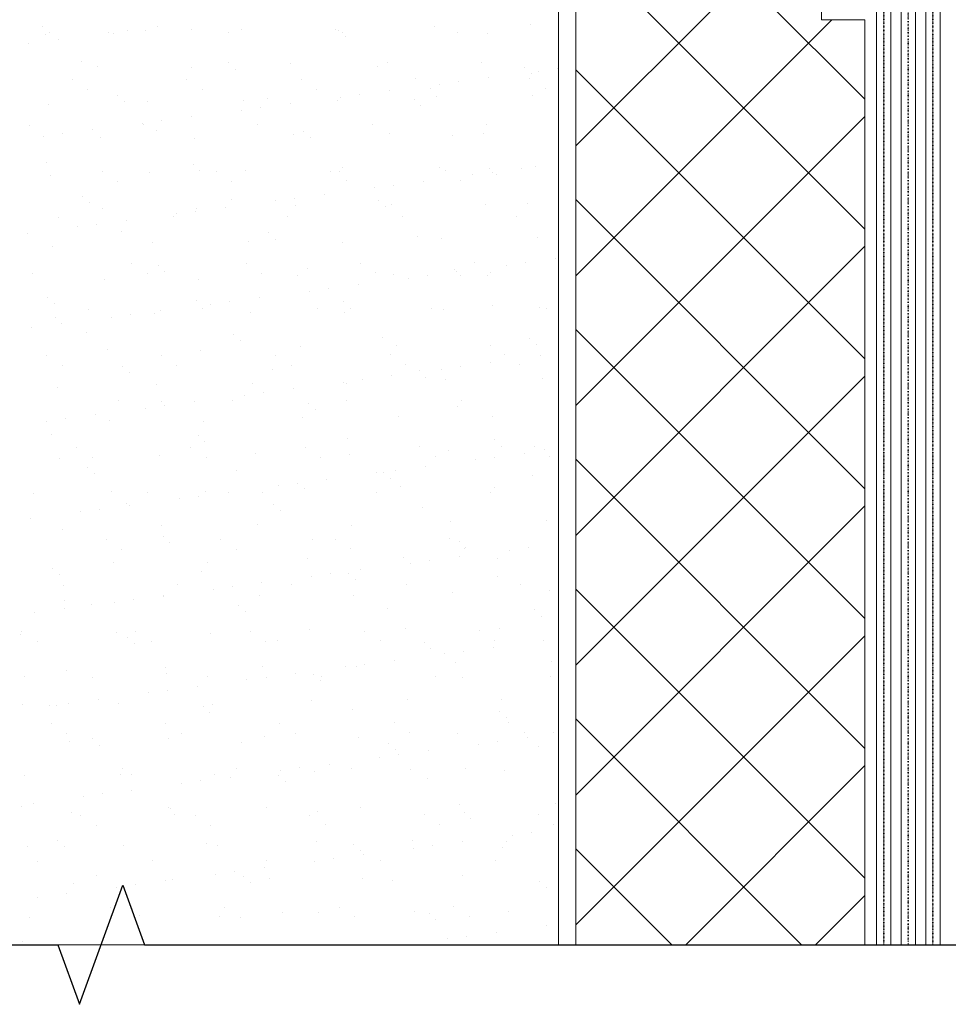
# Model space of a CAD drawing. Header units: millimetres. Extents: x 376598 to 1249954, y -318491 to -22134.
# Tile 65 of 256: x 510053 to 513264, y -158447 to -155041. Entities that reach past the tile are written whole.
import ezdxf

# ---------------------------------------------------------------- set-up
doc = ezdxf.new("R2010")
doc.units = ezdxf.units.MM
for name, pattern in [('пунктирнаяX2', [12.7, 0, -12.7]), ('Штрих-пунктирная', [20, 7.5, -2, 1, -2, 7.5]), ('штриховая 50', [1, 0.5, -0.5])]:
    doc.linetypes.add(name, pattern=pattern)
doc.layers.add('TN-Геотекстиль иглопробивной', color=252, linetype='Штрих-пунктирная', lineweight=9)
doc.layers.add('TN-ГИДРОИЗОЛЯЦИЯ БИТУМАЯ нижняя', color=173, linetype='Continuous', lineweight=9)

msp = doc.modelspace()

# ---------------------------------------------------------------- linework, layer by layer
at = {"lineweight": 15}
for p, q in [((511916.2, -158240.6), (511916.2, -153941.3)), ((507145.1, -158240.6), (511916.2, -158240.6))]:
    msp.add_line(p, q, dxfattribs=at)
at = {"lineweight": 20}
for p, q in [((511976.2, -153981.3), (511976.2, -158240.6)), ((512826.2, -155041.3), (512826.2, -154683.4)), ((512976.2, -155041.3), (512826.2, -155041.3)), ((512976.2, -158240.6), (512976.2, -155041.3))]:
    msp.add_line(p, q, dxfattribs=at)
at = {"linetype": 'Continuous', "lineweight": 9, "transparency": 33554559}
for p, q in [((512976.2, -155316.4), (511976.2, -154316.4)), ((511976.2, -155477.7), (512798.3, -154655.6)), ((512976.2, -155765.4), (511976.2, -154765.4)), ((511976.2, -155926.7), (512861.6, -155041.3)), ((512976.2, -156214.4), (511976.2, -155214.4)), ((511976.2, -156375.8), (512976.2, -155375.8)), ((512976.2, -156663.4), (511976.2, -155663.4)), ((511976.2, -156824.8), (512976.2, -155824.8)), ((512976.2, -157112.4), (511976.2, -156112.4)), ((511976.2, -157273.8), (512976.2, -156273.8)), ((512976.2, -157561.4), (511976.2, -156561.4)), ((511976.2, -157722.8), (512976.2, -156722.8)), ((512976.2, -158010.4), (511976.2, -157010.4)), ((511976.2, -158171.8), (512976.2, -157171.8)), ((512757.3, -158240.6), (511976.2, -157459.5)), ((512356.3, -158240.6), (512976.2, -157620.8)), ((512308.3, -158240.6), (511976.2, -157908.5)), ((512805.4, -158240.6), (512976.2, -158069.8))]:
    msp.add_line(p, q, dxfattribs=at)
at = {"linetype": 'Continuous', "lineweight": 9, "transparency": 33554687}
for p, q in [((510132.6, -155063), (510132.6, -155063)), ((510530.4, -155063.3), (510530.4, -155063.3)), ((511487.4, -155063.4), (511487.4, -155063.4)), ((511819.8, -155059.2), (511819.8, -155059.2)), ((510144, -155090.8), (510144, -155090.8)), ((510156, -155084.5), (510156, -155084.5)), ((510361.1, -155085.6), (510361.1, -155085.6)), ((510379.1, -155087), (510379.1, -155087)), ((510427.2, -155076.9), (510427.2, -155076.9)), ((510487, -155078.5), (510487, -155078.5)), ((510648.3, -155074.3), (510648.3, -155074.3)), ((510774.6, -155086.3), (510774.6, -155086.3)), ((510819.5, -155074.2), (510819.5, -155074.2)), ((511144.3, -155075.8), (511144.3, -155075.8)), ((511156.5, -155078.6), (511156.5, -155078.6)), ((511170.1, -155085.6), (511170.1, -155085.6)), ((511565.6, -155084.9), (511565.6, -155084.9)), ((511672.1, -155089.8), (511672.1, -155089.8)), ((510085.3, -155121.9), (510085.3, -155121.9)), ((510188.6, -155108.3), (510188.6, -155108.3)), ((511179.9, -155100.1), (511179.9, -155100.1)), ((510266.5, -155185.7), (510266.5, -155185.7)), ((510774.7, -155190.1), (510774.7, -155190.1)), ((510991.2, -155193.3), (510991.2, -155193.3)), ((511323.6, -155189.1), (511323.6, -155189.1)), ((511648.5, -155190.6), (511648.5, -155190.6)), ((510323.3, -155204.1), (510323.3, -155204.1)), ((510648.2, -155205.7), (510648.2, -155205.7)), ((510798.1, -155211.5), (510798.1, -155211.5)), ((511290.4, -155201.3), (511290.4, -155201.3)), ((511798.6, -155205.7), (511798.6, -155205.7)), ((511822, -155227.1), (511822, -155227.1)), ((511845.6, -155219), (511845.6, -155219)), ((511911.7, -155210.3), (511911.7, -155210.3)), ((510235.3, -155248.1), (510235.3, -155248.1)), ((510630.8, -155247.4), (510630.8, -155247.4)), ((511026.3, -155246.7), (511026.3, -155246.7)), ((511421.8, -155245.9), (511421.8, -155245.9)), ((511503.7, -155264), (511503.7, -155264)), ((511569.8, -155255.3), (511569.8, -155255.3)), ((511673.1, -155241.7), (511673.1, -155241.7)), ((511817.3, -155245.2), (511817.3, -155245.2)), ((510288.9, -155282.2), (510288.9, -155282.2)), ((510392.9, -155301.5), (510392.9, -155301.5)), ((510684.4, -155281.5), (510684.4, -155281.5)), ((511079.9, -155280.8), (511079.9, -155280.8)), ((511228, -155300.3), (511228, -155300.3)), ((511331.2, -155286.7), (511331.2, -155286.7)), ((511475.4, -155280.1), (511475.4, -155280.1)), ((511870.9, -155279.3), (511870.9, -155279.3)), ((510152, -155335.6), (510152, -155335.6)), ((510416.3, -155323), (510416.3, -155323)), ((510495, -155323.2), (510495, -155323.2)), ((510827.5, -155319), (510827.5, -155319)), ((510908.6, -155312.8), (510908.6, -155312.8)), ((510989.4, -155331.7), (510989.4, -155331.7)), ((511152.3, -155320.5), (511152.3, -155320.5)), ((511161.9, -155309), (511161.9, -155309)), ((511416.8, -155317.1), (511416.8, -155317.1)), ((511495.4, -155308.2), (511495.4, -155308.2)), ((511827.8, -155303.9), (511827.8, -155303.9)), ((510820, -155354), (510820, -155354)), ((510886.1, -155345.3), (510886.1, -155345.3)), ((511440.2, -155338.6), (511440.2, -155338.6)), ((510478.2, -155399), (510478.2, -155399)), ((510544.3, -155390.3), (510544.3, -155390.3)), ((510647.5, -155376.7), (510647.5, -155376.7)), ((510877.2, -155404.3), (510877.2, -155404.3)), ((511272.7, -155403.6), (511272.7, -155403.6)), ((511668.2, -155402.9), (511668.2, -155402.9)), ((510086.2, -155405.8), (510086.2, -155405.8)), ((510202.4, -155435.3), (510202.4, -155435.3)), ((510305.7, -155421.7), (510305.7, -155421.7)), ((510481.7, -155405), (510481.7, -155405)), ((510526.8, -155424.2), (510526.8, -155424.2)), ((510999.2, -155438), (510999.2, -155438)), ((511035, -155428.6), (511035, -155428.6)), ((511331.6, -155433.8), (511331.6, -155433.8)), ((511656.5, -155435.3), (511656.5, -155435.3)), ((510136.3, -155444), (510136.3, -155444)), ((510331.3, -155448.8), (510331.3, -155448.8)), ((510656.2, -155450.4), (510656.2, -155450.4)), ((511058.4, -155450.1), (511058.4, -155450.1)), ((511550.7, -155439.8), (511550.7, -155439.8)), ((510145, -155535.7), (510145, -155535.7)), ((510653.2, -155540.1), (510653.2, -155540.1)), ((510337.9, -155566.1), (510337.9, -155566.1)), ((510503, -155567.9), (510503, -155567.9)), ((510676.6, -155561.5), (510676.6, -155561.5)), ((510733.4, -155565.4), (510733.4, -155565.4)), ((510835.5, -155563.7), (510835.5, -155563.7)), ((511128.9, -155564.7), (511128.9, -155564.7)), ((511160.3, -155565.2), (511160.3, -155565.2)), ((511168.9, -155551.3), (511168.9, -155551.3)), ((511503.4, -155552.9), (511503.4, -155552.9)), ((511524.4, -155564), (511524.4, -155564)), ((511677.1, -155555.7), (511677.1, -155555.7)), ((511686.9, -155568.7), (511686.9, -155568.7)), ((511790.2, -155555.1), (511790.2, -155555.1)), ((511835.8, -155548.6), (511835.8, -155548.6)), ((510160, -155580.3), (510160, -155580.3)), ((510391.5, -155600.2), (510391.5, -155600.2)), ((510787, -155599.5), (510787, -155599.5)), ((511182.5, -155598.8), (511182.5, -155598.8)), ((511448.3, -155600.1), (511448.3, -155600.1)), ((511578, -155598.1), (511578, -155598.1)), ((511620.8, -155577.4), (511620.8, -155577.4)), ((511700.5, -155577.1), (511700.5, -155577.1)), ((511279, -155622.4), (511279, -155622.4)), ((511345.1, -155613.7), (511345.1, -155613.7)), ((510271.4, -155651.5), (510271.4, -155651.5)), ((510294.9, -155673), (510294.9, -155673)), ((510787.1, -155662.8), (510787.1, -155662.8)), ((510937.1, -155667.4), (510937.1, -155667.4)), ((511003.2, -155658.7), (511003.2, -155658.7)), ((511106.5, -155645.1), (511106.5, -155645.1)), ((511295.3, -155667.1), (511295.3, -155667.1)), ((510339.3, -155693.5), (510339.3, -155693.5)), ((510661.4, -155703.7), (510661.4, -155703.7)), ((510664.2, -155695.1), (510664.2, -155695.1)), ((510764.6, -155690.1), (510764.6, -155690.1)), ((511007.2, -155682.7), (511007.2, -155682.7)), ((511318.7, -155688.6), (511318.7, -155688.6)), ((511339.6, -155678.5), (511339.6, -155678.5)), ((511664.5, -155680.1), (511664.5, -155680.1)), ((511811, -155678.4), (511811, -155678.4)), ((510188.8, -155723.8), (510188.8, -155723.8)), ((510422.7, -155735.1), (510422.7, -155735.1)), ((510584.3, -155723.1), (510584.3, -155723.1)), ((510595.2, -155712.4), (510595.2, -155712.4)), ((510979.8, -155722.4), (510979.8, -155722.4)), ((511375.3, -155721.6), (511375.3, -155721.6)), ((511770.8, -155720.9), (511770.8, -155720.9)), ((510253.4, -155757.4), (510253.4, -155757.4)), ((510319.5, -155748.7), (510319.5, -155748.7)), ((510405.3, -155774.2), (510405.3, -155774.2)), ((510913.5, -155778.6), (510913.5, -155778.6)), ((510080.9, -155780.1), (510080.9, -155780.1)), ((510511, -155812.6), (510511, -155812.6)), ((510843.5, -155808.4), (510843.5, -155808.4)), ((510936.9, -155800), (510936.9, -155800)), ((511168.3, -155809.9), (511168.3, -155809.9)), ((511429.2, -155789.8), (511429.2, -155789.8)), ((511511.4, -155797.6), (511511.4, -155797.6)), ((511843.8, -155793.3), (511843.8, -155793.3)), ((510168, -155825), (510168, -155825)), ((511907.3, -155868.5), (511907.3, -155868.5)), ((510440.5, -155884.1), (510440.5, -155884.1)), ((510531.7, -155890.1), (510531.7, -155890.1)), ((510555.2, -155911.5), (510555.2, -155911.5)), ((510836, -155883.4), (510836, -155883.4)), ((511047.4, -155901.3), (511047.4, -155901.3)), ((511231.5, -155882.7), (511231.5, -155882.7)), ((511555.6, -155905.7), (511555.6, -155905.7)), ((511565.4, -155913.5), (511565.4, -155913.5)), ((511627, -155882), (511627, -155882)), ((511737.9, -155890.8), (511737.9, -155890.8)), ((511804, -155882.1), (511804, -155882.1)), ((510098.5, -155919), (510098.5, -155919)), ((510347.3, -155938.2), (510347.3, -155938.2)), ((510494, -155918.3), (510494, -155918.3)), ((510672.2, -155939.8), (510672.2, -155939.8)), ((510889.5, -155917.5), (510889.5, -155917.5)), ((511015.2, -155927.4), (511015.2, -155927.4)), ((511285, -155916.8), (511285, -155916.8)), ((511347.6, -155923.2), (511347.6, -155923.2)), ((511396.1, -155935.8), (511396.1, -155935.8)), ((511462.2, -155927.1), (511462.2, -155927.1)), ((511579, -155927.1), (511579, -155927.1)), ((511672.5, -155924.8), (511672.5, -155924.8)), ((511680.5, -155916.1), (511680.5, -155916.1)), ((511054.2, -155980.8), (511054.2, -155980.8)), ((511120.3, -155972.1), (511120.3, -155972.1)), ((511223.5, -155958.5), (511223.5, -155958.5)), ((510150, -156001.5), (510150, -156001.5)), ((510665.6, -156012.8), (510665.6, -156012.8)), ((510778.4, -156017.1), (510778.4, -156017.1)), ((510881.7, -156003.5), (510881.7, -156003.5)), ((511173.8, -156017.1), (511173.8, -156017.1)), ((510173.4, -156023), (510173.4, -156023)), ((510291.3, -156041.8), (510291.3, -156041.8)), ((510539.8, -156048.5), (510539.8, -156048.5)), ((510686.8, -156041.1), (510686.8, -156041.1)), ((510712.3, -156025.8), (510712.3, -156025.8)), ((511082.3, -156040.4), (511082.3, -156040.4)), ((511197.2, -156038.6), (511197.2, -156038.6)), ((511477.8, -156039.7), (511477.8, -156039.7)), ((511519.4, -156042.3), (511519.4, -156042.3)), ((511689.5, -156028.3), (511689.5, -156028.3)), ((511851.8, -156038), (511851.8, -156038)), ((511873.3, -156038.9), (511873.3, -156038.9)), ((510176, -156069.7), (510176, -156069.7)), ((510370.5, -156070.8), (510370.5, -156070.8)), ((510436.6, -156062.1), (510436.6, -156062.1)), ((510519, -156057.3), (510519, -156057.3)), ((510851.5, -156053.1), (510851.5, -156053.1)), ((511176.3, -156054.6), (511176.3, -156054.6)), ((510094.7, -156107.1), (510094.7, -156107.1)), ((510198, -156093.5), (510198, -156093.5)), ((510283.9, -156124.2), (510283.9, -156124.2)), ((510792, -156128.6), (510792, -156128.6)), ((510815.5, -156150), (510815.5, -156150)), ((511307.7, -156139.8), (511307.7, -156139.8)), ((511815.9, -156144.2), (511815.9, -156144.2)), ((510355.3, -156182.9), (510355.3, -156182.9)), ((510680.2, -156184.5), (510680.2, -156184.5)), ((511023.2, -156172.1), (511023.2, -156172.1)), ((511355.6, -156167.9), (511355.6, -156167.9)), ((511680.5, -156169.5), (511680.5, -156169.5)), ((511839.3, -156165.6), (511839.3, -156165.6)), ((510147.6, -156202.9), (510147.6, -156202.9)), ((510543.1, -156202.2), (510543.1, -156202.2)), ((510938.5, -156201.4), (510938.5, -156201.4)), ((511334, -156200.7), (511334, -156200.7)), ((511729.5, -156200), (511729.5, -156200)), ((511855, -156204.2), (511855, -156204.2)), ((510201.1, -156237), (510201.1, -156237)), ((510410.3, -156240), (510410.3, -156240)), ((510596.6, -156236.3), (510596.6, -156236.3)), ((510925.9, -156251.3), (510925.9, -156251.3)), ((510992.1, -156235.6), (510992.1, -156235.6)), ((511387.6, -156234.8), (511387.6, -156234.8)), ((511434.1, -156255.6), (511434.1, -156255.6)), ((511513.1, -156249.2), (511513.1, -156249.2)), ((511579.2, -156240.5), (511579.2, -156240.5)), ((511682.5, -156226.9), (511682.5, -156226.9)), ((511783.1, -156234.1), (511783.1, -156234.1)), ((510433.7, -156261.5), (510433.7, -156261.5)), ((511237.4, -156285.5), (511237.4, -156285.5)), ((511340.6, -156271.9), (511340.6, -156271.9)), ((511457.5, -156277.1), (511457.5, -156277.1)), ((511527.4, -156287), (511527.4, -156287)), ((511859.8, -156282.7), (511859.8, -156282.7)), ((510184, -156314.4), (510184, -156314.4)), ((510527, -156302), (510527, -156302)), ((510859.5, -156297.8), (510859.5, -156297.8)), ((510998.8, -156316.9), (510998.8, -156316.9)), ((511171.3, -156294.2), (511171.3, -156294.2)), ((511184.3, -156299.3), (511184.3, -156299.3)), ((510829.4, -156339.2), (510829.4, -156339.2)), ((510895.5, -156330.5), (510895.5, -156330.5)), ((511580.4, -156357.7), (511580.4, -156357.7)), ((510393.9, -156359.8), (510393.9, -156359.8)), ((510487.6, -156384.2), (510487.6, -156384.2)), ((510544.2, -156362.7), (510544.2, -156362.7)), ((510553.7, -156375.5), (510553.7, -156375.5)), ((510656.9, -156361.9), (510656.9, -156361.9)), ((510789.4, -156359.1), (510789.4, -156359.1)), ((511052.4, -156367.1), (511052.4, -156367.1)), ((511075.8, -156388.6), (511075.8, -156388.6)), ((511184.9, -156358.4), (511184.9, -156358.4)), ((511568, -156378.3), (511568, -156378.3)), ((510211.8, -156420.5), (510211.8, -156420.5)), ((510315.1, -156406.9), (510315.1, -156406.9)), ((511031.2, -156416.9), (511031.2, -156416.9)), ((511363.6, -156412.6), (511363.6, -156412.6)), ((511688.5, -156414.2), (511688.5, -156414.2)), ((510145.7, -156429.2), (510145.7, -156429.2)), ((510363.3, -156427.7), (510363.3, -156427.7)), ((510688.2, -156429.2), (510688.2, -156429.2)), ((510162.4, -156474.2), (510162.4, -156474.2)), ((510670.6, -156478.6), (510670.6, -156478.6)), ((511186.2, -156489.8), (511186.2, -156489.8)), ((511694.4, -156494.2), (511694.4, -156494.2)), ((510250.1, -156520.9), (510250.1, -156520.9)), ((510645.6, -156520.2), (510645.6, -156520.2)), ((510694, -156500), (510694, -156500)), ((511041.1, -156519.5), (511041.1, -156519.5)), ((511436.6, -156518.8), (511436.6, -156518.8)), ((511717.8, -156515.6), (511717.8, -156515.6)), ((511832.1, -156518), (511832.1, -156518)), ((511867.8, -156527.4), (511867.8, -156527.4)), ((510192, -156559.1), (510192, -156559.1)), ((510303.7, -156555), (510303.7, -156555)), ((510535, -156546.7), (510535, -156546.7)), ((510699.2, -156554.3), (510699.2, -156554.3)), ((510867.5, -156542.5), (510867.5, -156542.5)), ((511094.7, -156553.6), (511094.7, -156553.6)), ((511192.3, -156544), (511192.3, -156544)), ((511490.2, -156552.9), (511490.2, -156552.9)), ((511535.4, -156531.7), (511535.4, -156531.7)), ((511696.3, -156553.9), (511696.3, -156553.9)), ((511799.6, -156540.3), (511799.6, -156540.3)), ((511885.7, -156552.2), (511885.7, -156552.2)), ((510288.8, -156590), (510288.8, -156590)), ((511457.7, -156585.3), (511457.7, -156585.3)), ((511630.2, -156562.6), (511630.2, -156562.6)), ((510312.2, -156611.5), (510312.2, -156611.5)), ((510804.5, -156601.3), (510804.5, -156601.3)), ((511115.9, -156630.3), (511115.9, -156630.3)), ((511288.4, -156607.6), (511288.4, -156607.6)), ((511312.7, -156605.6), (511312.7, -156605.6)), ((511336.1, -156627.1), (511336.1, -156627.1)), ((511354.5, -156598.9), (511354.5, -156598.9)), ((511828.3, -156616.9), (511828.3, -156616.9)), ((510946.5, -156652.6), (510946.5, -156652.6)), ((511012.6, -156643.9), (511012.6, -156643.9)), ((511039.2, -156661.6), (511039.2, -156661.6)), ((511371.6, -156657.3), (511371.6, -156657.3)), ((511696.5, -156658.9), (511696.5, -156658.9)), ((510101, -156678.6), (510101, -156678.6)), ((510371.3, -156672.4), (510371.3, -156672.4)), ((510496.5, -156677.9), (510496.5, -156677.9)), ((510604.7, -156697.6), (510604.7, -156697.6)), ((510670.8, -156688.9), (510670.8, -156688.9)), ((510696.2, -156673.9), (510696.2, -156673.9)), ((510774, -156675.3), (510774, -156675.3)), ((510892, -156677.1), (510892, -156677.1)), ((511287.5, -156676.4), (511287.5, -156676.4)), ((511683, -156675.7), (511683, -156675.7)), ((510422.7, -156712.7), (510422.7, -156712.7)), ((510432.2, -156720.3), (510432.2, -156720.3)), ((510930.9, -156717.1), (510930.9, -156717.1)), ((511446.6, -156728.3), (511446.6, -156728.3)), ((510090.3, -156765.3), (510090.3, -156765.3)), ((510262.8, -156742.6), (510262.8, -156742.6)), ((510328.9, -156733.9), (510328.9, -156733.9)), ((510954.3, -156738.5), (510954.3, -156738.5)), ((510543, -156791.4), (510543, -156791.4)), ((510875.5, -156787.2), (510875.5, -156787.2)), ((511200.3, -156788.8), (511200.3, -156788.8)), ((511543.4, -156776.4), (511543.4, -156776.4)), ((511875.8, -156772.2), (511875.8, -156772.2)), ((510200, -156803.8), (510200, -156803.8)), ((510549.1, -156828.6), (510549.1, -156828.6)), ((510352.7, -156838.9), (510352.7, -156838.9)), ((510572.5, -156850), (510572.5, -156850)), ((510748.2, -156838.2), (510748.2, -156838.2)), ((511064.8, -156839.8), (511064.8, -156839.8)), ((511143.7, -156837.5), (511143.7, -156837.5)), ((511539.2, -156836.8), (511539.2, -156836.8)), ((511573, -156844.2), (511573, -156844.2)), ((511596.4, -156865.6), (511596.4, -156865.6)), ((511813.4, -156867.3), (511813.4, -156867.3)), ((510406.2, -156873), (510406.2, -156873)), ((510801.7, -156872.3), (510801.7, -156872.3)), ((511197.2, -156871.6), (511197.2, -156871.6)), ((511379.6, -156902), (511379.6, -156902)), ((511574.8, -156898.7), (511574.8, -156898.7)), ((511592.7, -156870.9), (511592.7, -156870.9)), ((511747.3, -156876), (511747.3, -156876)), ((510379.3, -156917.1), (510379.3, -156917.1)), ((510704.2, -156918.6), (510704.2, -156918.6)), ((511047.2, -156906.3), (511047.2, -156906.3)), ((511405.5, -156921), (511405.5, -156921)), ((511471.6, -156912.3), (511471.6, -156912.3)), ((511704.5, -156903.6), (511704.5, -156903.6)), ((510167.3, -156940), (510167.3, -156940)), ((510190.7, -156961.5), (510190.7, -156961.5)), ((510683, -156951.3), (510683, -156951.3)), ((511063.6, -156966), (511063.6, -156966)), ((511129.7, -156957.3), (511129.7, -156957.3)), ((511191.2, -156955.6), (511191.2, -156955.6)), ((511233, -156943.7), (511233, -156943.7)), ((511706.9, -156966.8), (511706.9, -156966.8)), ((510203.6, -156996.6), (510203.6, -156996.6)), ((510599, -156995.9), (510599, -156995.9)), ((510787.9, -157002.3), (510787.9, -157002.3)), ((510891.1, -156988.7), (510891.1, -156988.7)), ((510994.5, -156995.2), (510994.5, -156995.2)), ((511214.6, -156977.1), (511214.6, -156977.1)), ((511390, -156994.4), (511390, -156994.4)), ((511785.5, -156993.7), (511785.5, -156993.7)), ((510549.3, -157033.7), (510549.3, -157033.7)), ((510551, -157036.1), (510551, -157036.1)), ((510721.8, -157011), (510721.8, -157011)), ((510883.5, -157031.9), (510883.5, -157031.9)), ((511208.3, -157033.5), (511208.3, -157033.5)), ((511551.4, -157021.1), (511551.4, -157021.1)), ((511883.8, -157016.9), (511883.8, -157016.9)), ((510208, -157048.5), (510208, -157048.5)), ((510301.2, -157062.7), (510301.2, -157062.7)), ((510379.9, -157056), (510379.9, -157056)), ((510446, -157047.3), (510446, -157047.3)), ((510809.4, -157067.1), (510809.4, -157067.1)), ((510104.2, -157092.3), (510104.2, -157092.3)), ((510207.4, -157078.8), (510207.4, -157078.8)), ((510832.8, -157088.5), (510832.8, -157088.5)), ((511325.1, -157078.3), (511325.1, -157078.3)), ((511833.3, -157082.7), (511833.3, -157082.7)), ((511856.7, -157104.1), (511856.7, -157104.1)), ((510054.9, -157166), (510054.9, -157166)), ((510059.8, -157157.7), (510059.8, -157157.7)), ((510387.3, -157161.8), (510387.3, -157161.8)), ((510455.3, -157156.9), (510455.3, -157156.9)), ((510712.2, -157163.3), (510712.2, -157163.3)), ((510850.8, -157156.2), (510850.8, -157156.2)), ((511055.2, -157151), (511055.2, -157151)), ((511246.3, -157155.5), (511246.3, -157155.5)), ((511387.6, -157146.7), (511387.6, -157146.7)), ((511641.7, -157154.8), (511641.7, -157154.8)), ((511712.5, -157148.3), (511712.5, -157148.3)), ((510113.3, -157191.8), (510113.3, -157191.8)), ((510427.6, -157178.5), (510427.6, -157178.5)), ((510451, -157200), (510451, -157200)), ((510508.8, -157191.1), (510508.8, -157191.1)), ((510904.3, -157190.3), (510904.3, -157190.3)), ((510943.3, -157189.8), (510943.3, -157189.8)), ((511299.8, -157189.6), (511299.8, -157189.6)), ((511451.5, -157194.1), (511451.5, -157194.1)), ((511695.3, -157188.9), (511695.3, -157188.9)), ((511864.4, -157189.4), (511864.4, -157189.4)), ((511474.9, -157215.6), (511474.9, -157215.6)), ((511522.6, -157234.4), (511522.6, -157234.4)), ((511588.7, -157225.7), (511588.7, -157225.7)), ((511691.9, -157212.1), (511691.9, -157212.1)), ((510891.5, -157276.6), (510891.5, -157276.6)), ((511246.8, -157270.7), (511246.8, -157270.7)), ((511350.1, -157257.1), (511350.1, -157257.1)), ((511559.4, -157265.8), (511559.4, -157265.8)), ((511891.8, -157261.6), (511891.8, -157261.6)), ((510069.3, -157311.5), (510069.3, -157311.5)), ((510216, -157293.2), (510216, -157293.2)), ((510559, -157280.8), (510559, -157280.8)), ((510561.5, -157301.2), (510561.5, -157301.2)), ((511008.2, -157302.1), (511008.2, -157302.1)), ((511069.7, -157305.6), (511069.7, -157305.6)), ((511180.7, -157279.4), (511180.7, -157279.4)), ((511216.3, -157278.2), (511216.3, -157278.2)), ((511888.1, -157311.7), (511888.1, -157311.7)), ((510306.1, -157314.6), (510306.1, -157314.6)), ((510701.6, -157313.9), (510701.6, -157313.9)), ((510838.9, -157324.4), (510838.9, -157324.4)), ((510905, -157315.7), (510905, -157315.7)), ((511093.1, -157327.1), (511093.1, -157327.1)), ((511097.1, -157313.2), (511097.1, -157313.2)), ((511492.6, -157312.5), (511492.6, -157312.5)), ((511585.4, -157316.8), (511585.4, -157316.8)), ((510497, -157369.4), (510497, -157369.4)), ((510563.1, -157360.7), (510563.1, -157360.7)), ((510666.4, -157347.2), (510666.4, -157347.2)), ((510062.9, -157410.7), (510062.9, -157410.7)), ((510179.7, -157412.7), (510179.7, -157412.7)), ((510221.3, -157405.7), (510221.3, -157405.7)), ((510324.5, -157392.2), (510324.5, -157392.2)), ((510395.3, -157406.5), (510395.3, -157406.5)), ((510720.2, -157408), (510720.2, -157408)), ((511063.2, -157395.7), (511063.2, -157395.7)), ((511395.6, -157391.4), (511395.6, -157391.4)), ((511720.5, -157393), (511720.5, -157393)), ((510155.1, -157414.5), (510155.1, -157414.5)), ((510687.9, -157417.1), (510687.9, -157417.1)), ((510711.3, -157438.5), (510711.3, -157438.5)), ((511203.6, -157428.3), (511203.6, -157428.3)), ((511711.8, -157432.7), (511711.8, -157432.7)), ((510162.3, -157475.7), (510162.3, -157475.7)), ((510557.8, -157475), (510557.8, -157475)), ((510953.3, -157474.3), (510953.3, -157474.3)), ((511348.8, -157473.5), (511348.8, -157473.5)), ((511735.2, -157454.1), (511735.2, -157454.1)), ((511744.3, -157472.8), (511744.3, -157472.8)), ((510215.9, -157509.8), (510215.9, -157509.8)), ((510611.4, -157509.1), (510611.4, -157509.1)), ((511006.9, -157508.4), (511006.9, -157508.4)), ((511402.4, -157507.7), (511402.4, -157507.7)), ((511567.4, -157510.5), (511567.4, -157510.5)), ((511797.9, -157506.9), (511797.9, -157506.9)), ((511899.8, -157506.3), (511899.8, -157506.3)), ((510224, -157537.9), (510224, -157537.9)), ((510306.1, -157528.5), (510306.1, -157528.5)), ((510329.6, -157550), (510329.6, -157550)), ((510567, -157525.6), (510567, -157525.6)), ((510821.8, -157539.8), (510821.8, -157539.8)), ((510899.5, -157521.3), (510899.5, -157521.3)), ((511224.3, -157522.9), (511224.3, -157522.9)), ((511330, -157544.1), (511330, -157544.1)), ((511639.7, -157547.8), (511639.7, -157547.8)), ((511705.8, -157539.1), (511705.8, -157539.1)), ((511809, -157525.5), (511809, -157525.5)), ((511353.4, -157565.6), (511353.4, -157565.6)), ((511363.9, -157584.1), (511363.9, -157584.1)), ((511467.2, -157570.5), (511467.2, -157570.5)), ((511845.7, -157555.4), (511845.7, -157555.4)), ((511125.3, -157615.6), (511125.3, -157615.6)), ((511297.8, -157592.8), (511297.8, -157592.8)), ((510403.3, -157651.2), (510403.3, -157651.2)), ((510408.7, -157632.6), (510408.7, -157632.6)), ((510440, -157651.2), (510440, -157651.2)), ((510804.2, -157631.9), (510804.2, -157631.9)), ((510956, -157637.8), (510956, -157637.8)), ((511022.1, -157629.1), (511022.1, -157629.1)), ((511071.2, -157640.4), (511071.2, -157640.4)), ((511199.7, -157631.2), (511199.7, -157631.2)), ((511403.6, -157636.1), (511403.6, -157636.1)), ((511595.2, -157630.5), (511595.2, -157630.5)), ((511728.5, -157637.7), (511728.5, -157637.7)), ((510070.9, -157655.4), (510070.9, -157655.4)), ((510614.1, -157682.9), (510614.1, -157682.9)), ((510680.2, -157674.2), (510680.2, -157674.2)), ((510728.2, -157652.7), (510728.2, -157652.7)), ((510783.5, -157660.6), (510783.5, -157660.6)), ((510948.2, -157655.6), (510948.2, -157655.6)), ((510971.6, -157677), (510971.6, -157677)), ((511463.9, -157666.8), (511463.9, -157666.8)), ((510338.3, -157719.2), (510338.3, -157719.2)), ((510441.6, -157705.6), (510441.6, -157705.6)), ((510099.7, -157750.6), (510099.7, -157750.6)), ((510272.2, -157727.9), (510272.2, -157727.9)), ((511907.8, -157751), (511907.8, -157751)), ((510058.3, -157762.7), (510058.3, -157762.7)), ((510232, -157782.6), (510232, -157782.6)), ((510566.5, -157767.1), (510566.5, -157767.1)), ((510575, -157770.3), (510575, -157770.3)), ((510589.9, -157788.5), (510589.9, -157788.5)), ((510907.5, -157766), (510907.5, -157766)), ((511082.1, -157778.3), (511082.1, -157778.3)), ((511232.3, -157767.6), (511232.3, -157767.6)), ((511575.4, -157755.2), (511575.4, -157755.2)), ((511590.3, -157782.7), (511590.3, -157782.7)), ((510264.9, -157793.7), (510264.9, -157793.7)), ((510660.4, -157793), (510660.4, -157793)), ((511055.9, -157792.3), (511055.9, -157792.3)), ((511451.4, -157791.6), (511451.4, -157791.6)), ((511613.7, -157804.1), (511613.7, -157804.1)), ((511846.9, -157790.8), (511846.9, -157790.8)), ((510318.5, -157827.8), (510318.5, -157827.8)), ((510714, -157827.1), (510714, -157827.1)), ((511109.4, -157826.4), (511109.4, -157826.4)), ((511504.9, -157825.7), (511504.9, -157825.7)), ((511822.9, -157852.5), (511822.9, -157852.5)), ((511900.4, -157825), (511900.4, -157825)), ((510184.7, -157878.5), (510184.7, -157878.5)), ((510700.3, -157889.8), (510700.3, -157889.8)), ((511079.2, -157885.1), (511079.2, -157885.1)), ((511411.6, -157880.9), (511411.6, -157880.9)), ((511584.3, -157884), (511584.3, -157884)), ((511736.5, -157882.4), (511736.5, -157882.4)), ((511756.8, -157861.2), (511756.8, -157861.2)), ((510078.9, -157900.1), (510078.9, -157900.1)), ((510208.1, -157900), (510208.1, -157900)), ((510411.3, -157895.9), (510411.3, -157895.9)), ((510736.2, -157897.5), (510736.2, -157897.5)), ((511208.5, -157894.1), (511208.5, -157894.1)), ((511231.9, -157915.6), (511231.9, -157915.6)), ((511414.9, -157906.2), (511414.9, -157906.2)), ((511481, -157897.5), (511481, -157897.5)), ((511724.2, -157905.3), (511724.2, -157905.3)), ((510115.8, -157951.4), (510115.8, -157951.4)), ((510511.3, -157950.7), (510511.3, -157950.7)), ((510906.8, -157949.9), (510906.8, -157949.9)), ((511073, -157951.3), (511073, -157951.3)), ((511139.2, -157942.6), (511139.2, -157942.6)), ((511242.4, -157929), (511242.4, -157929)), ((511302.2, -157949.2), (511302.2, -157949.2)), ((511697.7, -157948.5), (511697.7, -157948.5)), ((510797.3, -157987.6), (510797.3, -157987.6)), ((510900.5, -157974), (510900.5, -157974)), ((510318.6, -158001.2), (510318.6, -158001.2)), ((510558.7, -158019), (510558.7, -158019)), ((510583, -158015), (510583, -158015)), ((510731.2, -157996.3), (510731.2, -157996.3)), ((510826.8, -158005.6), (510826.8, -158005.6)), ((510850.2, -158027), (510850.2, -158027)), ((510915.5, -158010.7), (510915.5, -158010.7)), ((511240.3, -158012.3), (511240.3, -158012.3)), ((511342.4, -158016.8), (511342.4, -158016.8)), ((511583.4, -157999.9), (511583.4, -157999.9)), ((511850.6, -158021.2), (511850.6, -158021.2)), ((511915.8, -157995.7), (511915.8, -157995.7)), ((510240, -158027.3), (510240, -158027.3)), ((510389.3, -158041.3), (510389.3, -158041.3)), ((510455.4, -158032.6), (510455.4, -158032.6)), ((511874, -158042.6), (511874, -158042.6)), ((510113.6, -158077.6), (510113.6, -158077.6)), ((510216.8, -158064), (510216.8, -158064)), ((510367.5, -158111.7), (510367.5, -158111.7)), ((510445, -158117), (510445, -158117)), ((510763, -158111), (510763, -158111)), ((510960.7, -158128.3), (510960.7, -158128.3)), ((511158.5, -158110.3), (511158.5, -158110.3)), ((511419.6, -158125.6), (511419.6, -158125.6)), ((511554, -158109.6), (511554, -158109.6)), ((511744.5, -158127.1), (511744.5, -158127.1)), ((510086.9, -158144.8), (510086.9, -158144.8)), ((510468.4, -158138.5), (510468.4, -158138.5)), ((510744.2, -158142.2), (510744.2, -158142.2)), ((510816.5, -158145.1), (510816.5, -158145.1)), ((511087.2, -158129.8), (511087.2, -158129.8)), ((511212, -158144.4), (511212, -158144.4)), ((511468.8, -158132.6), (511468.8, -158132.6)), ((511492.2, -158154.1), (511492.2, -158154.1)), ((511607.5, -158143.7), (511607.5, -158143.7)), ((511873.9, -158174.6), (511873.9, -158174.6)), ((510063.2, -158228.5), (510063.2, -158228.5)), ((511532, -158219.7), (511532, -158219.7)), ((511598.1, -158211), (511598.1, -158211)), ((511701.3, -158197.4), (511701.3, -158197.4)), ((510578.9, -158239.7), (510578.9, -158239.7))]:
    msp.add_line(p, q, dxfattribs=at)
at = {"linetype": 'Continuous'}
msp.add_lwpolyline([(506945.1, -158240.6), (510185.4, -158240.6), (510185.4, -158240.6), (510260.4, -158446.7), (510410.4, -158034.6), (510485.4, -158240.6), (510485.4, -158240.6), (513375.8, -158240.6)], dxfattribs=at)
at = {"layer": 'TN-Геотекстиль иглопробивной', "linetype": 'Continuous'}
for p, q in [((513186.2, -158240.6), (513186.2, -153716.3)), ((513236.2, -158240.6), (513236.2, -153716.3)), ((513066.2, -154951.3), (513066.2, -158240.6)), ((513016.2, -155001.3), (513016.2, -158240.6))]:
    msp.add_line(p, q, dxfattribs=at)
at = {"layer": 'TN-Геотекстиль иглопробивной', "linetype": 'Штрих-пунктирная', "ltscale": 0.6}
for p, q in [((513211.2, -153716.3), (513211.2, -158240.6)), ((513041.2, -154976.3), (513041.2, -158240.6))]:
    msp.add_line(p, q, dxfattribs=at)
at = {"layer": 'TN-Геотекстиль иглопробивной', "linetype": 'пунктирнаяX2'}
for p, q in [((513211.2, -158240.6), (513211.2, -153716.3)), ((513041.2, -154976.3), (513041.2, -158240.6))]:
    msp.add_line(p, q, dxfattribs=at)
at = {"layer": 'TN-ГИДРОИЗОЛЯЦИЯ БИТУМАЯ нижняя', "linetype": 'Continuous'}
for p, q in [((513151.2, -153716.3), (513151.2, -158240.6)), ((513101.2, -153766.3), (513101.2, -158240.6))]:
    msp.add_line(p, q, dxfattribs=at)
at = {"layer": 'TN-ГИДРОИЗОЛЯЦИЯ БИТУМАЯ нижняя', "linetype": 'пунктирнаяX2'}
msp.add_line((513126.2, -153741.3), (513126.2, -158240.6), dxfattribs=at)
at = {"layer": 'TN-ГИДРОИЗОЛЯЦИЯ БИТУМАЯ нижняя', "linetype": 'штриховая 50', "ltscale": 10}
msp.add_line((513126.2, -158240.6), (513126.2, -153741.3), dxfattribs=at)

doc.saveas('drawing.dxf')
